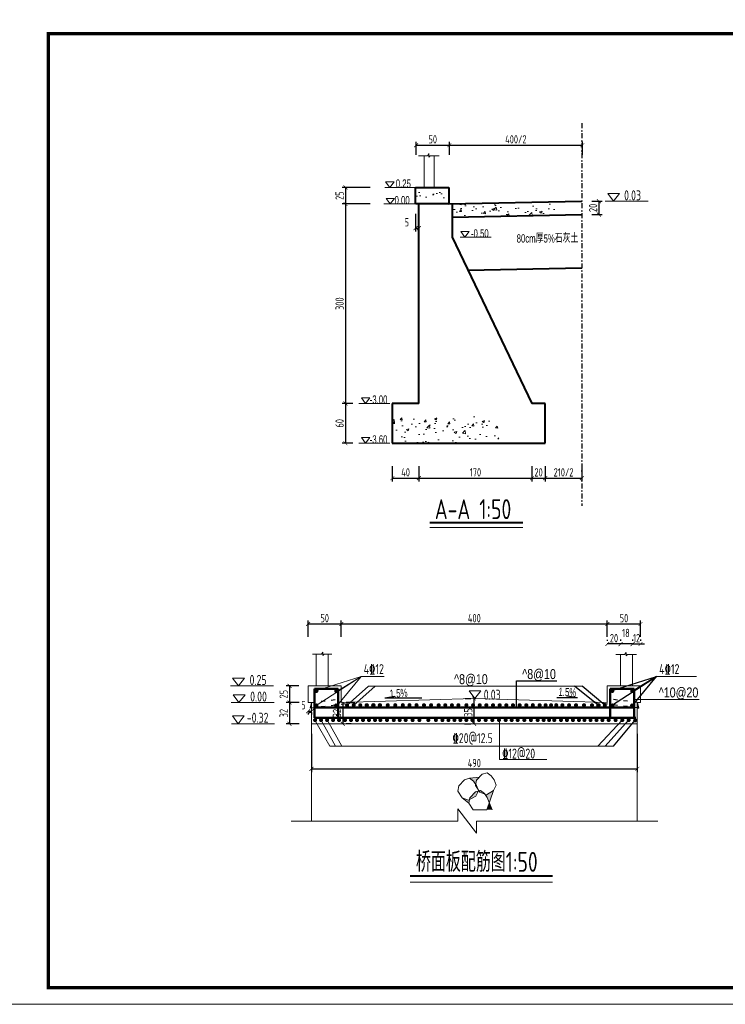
# Model space of a CAD drawing. Header units: inches. Extents: x 97745 to 142261, y 62673 to 100665.
# Tile 43 of 148: x 108033 to 110155, y 70918 to 73880. Entities that reach past the tile are written whole.
import ezdxf

# ---------------------------------------------------------------- set-up
doc = ezdxf.new("R2010")
doc.units = ezdxf.units.IN
doc.header["$MEASUREMENT"] = 0
doc.linetypes.add('ACAD_ISO03W100', pattern=[30, 12, -18])
doc.linetypes.add('DASHDOTX2', pattern=[2, 1, -0.5, 0, -0.5])
doc.layers.get('0').update_dxf_attribs({"lineweight": 15})
for name, color, linetype, lineweight in [('BM1', 7, 'Continuous', 15), ('文字', 7, 'Continuous', 20), ('虚线', 2, 'ACAD_ISO03W100', 25), ('轮廓线', 1, 'Continuous', 40), ('配筋1', 1, 'Continuous', 50)]:
    doc.layers.add(name, color=color, linetype=linetype, lineweight=lineweight)
doc.layers.add('轴线', color=3, linetype='DASHDOTX2')
doc.layers.add('配筋2', color=2, linetype='Continuous')
doc.styles.add('DIM_FONT', font='hztxt_e.shx', dxfattribs={"width": 0.8, "bigfont": 'hztxt.shx'})
doc.styles.add('HZTXT', font='tssdeng.shx', dxfattribs={"width": 0.75, "bigfont": 'hztxt.shx'})
doc.styles.get("Standard").update_dxf_attribs({"font": 'hztxt_e.shx', "width": 0.7, "bigfont": 'hztxt.shx'})
doc.dimstyles.new('3', dxfattribs={"dimtxt": 25, "dimasz": 12, "dimexe": 10, "dimexo": 30, "dimgap": 5, "dimtad": 1, "dimdec": 0, "dimzin": 0, "dimdsep": 46, "dimtxsty": 'HZTXT', "dimblk": 'ARCHTICK', "dimcen": 0, "dimclrt": 7, "dimazin": 2, "dimtfac": 1, "dimtdec": 0, "dimtix": 1, "dimtmove": 2, "dimatfit": 3, "dimfxl": 250, "dimtolj": 1, "dimtzin": 0, "dimarcsym": 0})

# ---------------------------------------------------------------- blocks, each defined once
blk = doc.blocks.new('_ArchTick')
at = {"color": 0, "linetype": 'ByBlock', "const_width": 0.15}
blk.add_lwpolyline([(-0.5, -0.5), (0.5, 0.5)], dxfattribs=at)
blk = doc.blocks.new('*D661')
at = {"color": 0, "lineweight": -2}
for p, q in [((109153.3, 72537), (109153.3, 72490.8)), ((109233.3, 72537), (109233.3, 72490.8)), ((109153.3, 72500.8), (109233.3, 72500.8))]:
    blk.add_line(p, q, dxfattribs=at)
at = {"color": 0, "lineweight": -2, "xscale": 12, "yscale": 12, "zscale": 12, "rotation": 180}
blk.add_blockref('_ArchTick', (109153.3, 72500.8), dxfattribs=at)
at = {"color": 0, "lineweight": -2, "xscale": 12, "yscale": 12, "zscale": 12}
blk.add_blockref('_ArchTick', (109233.3, 72500.8), dxfattribs=at)
at = {"color": 7, "insert": (109193.3, 72518.3), "char_height": 25, "attachment_point": 5, "style": 'HZTXT'}
blk.add_mtext('\\A1;40', dxfattribs=at)
blk = doc.blocks.new('*D662')
at = {"color": 0, "lineweight": -2}
for p, q in [((109233.3, 72537), (109233.3, 72490.8)), ((109573.3, 72537), (109573.3, 72490.8)), ((109233.3, 72500.8), (109573.3, 72500.8))]:
    blk.add_line(p, q, dxfattribs=at)
at = {"color": 0, "lineweight": -2, "xscale": 12, "yscale": 12, "zscale": 12, "rotation": 180}
blk.add_blockref('_ArchTick', (109233.3, 72500.8), dxfattribs=at)
at = {"color": 0, "lineweight": -2, "xscale": 12, "yscale": 12, "zscale": 12}
blk.add_blockref('_ArchTick', (109573.3, 72500.8), dxfattribs=at)
at = {"color": 7, "insert": (109403.3, 72518.3), "char_height": 25, "attachment_point": 5, "style": 'HZTXT'}
blk.add_mtext('\\A1;170', dxfattribs=at)
blk = doc.blocks.new('*D663')
at = {"color": 0, "lineweight": -2}
for p, q in [((109573.3, 72537), (109573.3, 72490.8)), ((109613.3, 72537), (109613.3, 72490.8)), ((109573.3, 72500.8), (109613.3, 72500.8))]:
    blk.add_line(p, q, dxfattribs=at)
at = {"color": 0, "lineweight": -2, "xscale": 12, "yscale": 12, "zscale": 12, "rotation": 180}
blk.add_blockref('_ArchTick', (109573.3, 72500.8), dxfattribs=at)
at = {"color": 0, "lineweight": -2, "xscale": 12, "yscale": 12, "zscale": 12}
blk.add_blockref('_ArchTick', (109613.3, 72500.8), dxfattribs=at)
at = {"color": 7, "insert": (109593.3, 72518.3), "char_height": 25, "attachment_point": 5, "style": 'HZTXT'}
blk.add_mtext('\\A1;20', dxfattribs=at)
blk = doc.blocks.new('*D664')
at = {"color": 0, "lineweight": -2}
for p, q in [((109087.1, 73375.9), (109002.3, 73375.9)), ((109012.3, 73375.9), (109012.3, 73325.9)), ((109087.1, 73325.9), (109002.3, 73325.9))]:
    blk.add_line(p, q, dxfattribs=at)
at = {"color": 0, "lineweight": -2, "xscale": 12, "yscale": 12, "zscale": 12}
for p, rotation in [((109012.3, 73375.9), 90), ((109012.3, 73325.9), 270)]:
    blk.add_blockref('_ArchTick', p, dxfattribs=dict(at, rotation=rotation))
at = {"color": 7, "insert": (108994.8, 73350.9), "char_height": 25, "attachment_point": 5, "rotation": 90, "style": 'HZTXT'}
blk.add_mtext('\\A1;25', dxfattribs=at)
blk = doc.blocks.new('*D665')
at = {"color": 0, "lineweight": -2}
for p, q in [((109034.7, 73325.9), (109002.3, 73325.9)), ((109012.3, 73325.9), (109012.3, 72725.9)), ((109034.7, 72725.9), (109002.3, 72725.9))]:
    blk.add_line(p, q, dxfattribs=at)
at = {"color": 0, "lineweight": -2, "xscale": 12, "yscale": 12, "zscale": 12}
for p, rotation in [((109012.3, 73325.9), 90), ((109012.3, 72725.9), 270)]:
    blk.add_blockref('_ArchTick', p, dxfattribs=dict(at, rotation=rotation))
at = {"color": 7, "insert": (108994.8, 73025.9), "char_height": 25, "attachment_point": 5, "rotation": 90, "style": 'HZTXT'}
blk.add_mtext('\\A1;300', dxfattribs=at)
blk = doc.blocks.new('*D666')
at = {"color": 0, "lineweight": -2}
for p, q in [((109034.7, 72725.9), (109002.3, 72725.9)), ((109012.3, 72725.9), (109012.3, 72605.9)), ((109034.7, 72605.9), (109002.3, 72605.9))]:
    blk.add_line(p, q, dxfattribs=at)
at = {"color": 0, "lineweight": -2, "xscale": 12, "yscale": 12, "zscale": 12}
for p, rotation in [((109012.3, 72725.9), 90), ((109012.3, 72605.9), 270)]:
    blk.add_blockref('_ArchTick', p, dxfattribs=dict(at, rotation=rotation))
at = {"color": 7, "insert": (108994.8, 72665.9), "char_height": 25, "attachment_point": 5, "rotation": 90, "style": 'HZTXT'}
blk.add_mtext('\\A1;60', dxfattribs=at)
blk = doc.blocks.new('三角形')
at = {"layer": '轮廓线', "color": 0, "lineweight": 20}
for p, q in [((24441.9, 199232.1), (24477.5, 199232.1)), ((24459.3, 199208.6), (24441.9, 199232.1)), ((24477.5, 199232.1), (24459.3, 199208.6))]:
    blk.add_line(p, q, dxfattribs=at)
blk = doc.blocks.new('*D699')
at = {"color": 0, "lineweight": -2}
for p, q in [((109753.3, 73334.1), (109784.5, 73334.1)), ((109774.5, 73334.1), (109774.5, 73294.1)), ((109753.3, 73294.1), (109784.5, 73294.1))]:
    blk.add_line(p, q, dxfattribs=at)
at = {"color": 0, "lineweight": -2, "xscale": 12, "yscale": 12, "zscale": 12}
for p, rotation in [((109774.5, 73334.1), 90), ((109774.5, 73294.1), 270)]:
    blk.add_blockref('_ArchTick', p, dxfattribs=dict(at, rotation=rotation))
at = {"color": 7, "insert": (109757, 73314.1), "char_height": 25, "attachment_point": 5, "rotation": 90, "style": 'HZTXT'}
blk.add_mtext('\\A1;20', dxfattribs=at)
blk = doc.blocks.new('*D667')
at = {"color": 0, "lineweight": -2}
for p, q in [((109224.9, 73473.3), (109224.9, 73512.9)), ((109324.9, 73473.3), (109324.9, 73512.9)), ((109224.9, 73502.9), (109324.9, 73502.9))]:
    blk.add_line(p, q, dxfattribs=at)
at = {"color": 0, "lineweight": -2, "xscale": 12, "yscale": 12, "zscale": 12, "rotation": 180}
blk.add_blockref('_ArchTick', (109224.9, 73502.9), dxfattribs=at)
at = {"color": 0, "lineweight": -2, "xscale": 12, "yscale": 12, "zscale": 12}
blk.add_blockref('_ArchTick', (109324.9, 73502.9), dxfattribs=at)
at = {"color": 7, "insert": (109274.9, 73520.4), "char_height": 25, "attachment_point": 5, "style": 'HZTXT'}
blk.add_mtext('\\A1;50', dxfattribs=at)
blk = doc.blocks.new('*D700')
at = {"color": 0, "lineweight": -2}
for p, q in [((109223.3, 73295.9), (109223.3, 73243.3)), ((109233.3, 73295.9), (109233.3, 73243.3)), ((109223.3, 73253.3), (109233.3, 73253.3))]:
    blk.add_line(p, q, dxfattribs=at)
at = {"color": 0, "lineweight": -2, "xscale": 12, "yscale": 12, "zscale": 12, "rotation": 180}
blk.add_blockref('_ArchTick', (109223.3, 73253.3), dxfattribs=at)
at = {"color": 0, "lineweight": -2, "xscale": 12, "yscale": 12, "zscale": 12}
blk.add_blockref('_ArchTick', (109233.3, 73253.3), dxfattribs=at)
at = {"color": 7, "insert": (109197, 73270.8), "char_height": 25, "attachment_point": 5, "style": 'HZTXT'}
blk.add_mtext('\\A1;5', dxfattribs=at)
blk = doc.blocks.new('*D670')
at = {"color": 0, "lineweight": -2}
for p, q in [((109324.9, 73473.3), (109324.9, 73512.9)), ((109724.9, 73473.3), (109724.9, 73512.9)), ((109324.9, 73502.9), (109724.9, 73502.9))]:
    blk.add_line(p, q, dxfattribs=at)
at = {"color": 0, "lineweight": -2, "xscale": 12, "yscale": 12, "zscale": 12, "rotation": 180}
blk.add_blockref('_ArchTick', (109324.9, 73502.9), dxfattribs=at)
at = {"color": 0, "lineweight": -2, "xscale": 12, "yscale": 12, "zscale": 12}
blk.add_blockref('_ArchTick', (109724.9, 73502.9), dxfattribs=at)
at = {"color": 7, "insert": (109524.9, 73520.4), "char_height": 25, "attachment_point": 5, "style": 'HZTXT'}
blk.add_mtext('\\A1;400/2', dxfattribs=at)
blk = doc.blocks.new('*D671')
at = {"color": 0, "lineweight": -2}
for p, q in [((109613.3, 72537), (109613.3, 72490.8)), ((109723.3, 72537), (109723.3, 72490.8)), ((109613.3, 72500.8), (109723.3, 72500.8))]:
    blk.add_line(p, q, dxfattribs=at)
at = {"color": 0, "lineweight": -2, "xscale": 12, "yscale": 12, "zscale": 12, "rotation": 180}
blk.add_blockref('_ArchTick', (109613.3, 72500.8), dxfattribs=at)
at = {"color": 0, "lineweight": -2, "xscale": 12, "yscale": 12, "zscale": 12}
blk.add_blockref('_ArchTick', (109723.3, 72500.8), dxfattribs=at)
at = {"color": 7, "insert": (109668.3, 72518.3), "char_height": 25, "attachment_point": 5, "style": 'HZTXT'}
blk.add_mtext('\\A1;210/2', dxfattribs=at)
blk = doc.blocks.new('*D711')
at = {"color": 0, "lineweight": -2}
for p, q in [((108910, 71731.7), (108910, 71615.9)), ((109890, 71731.7), (109890, 71615.9)), ((108910, 71625.9), (109890, 71625.9))]:
    blk.add_line(p, q, dxfattribs=at)
at = {"color": 0, "lineweight": -2, "xscale": 12, "yscale": 12, "zscale": 12, "rotation": 180}
blk.add_blockref('_ArchTick', (108910, 71625.9), dxfattribs=at)
at = {"color": 0, "lineweight": -2, "xscale": 12, "yscale": 12, "zscale": 12}
blk.add_blockref('_ArchTick', (109890, 71625.9), dxfattribs=at)
at = {"color": 7, "insert": (109400, 71643.4), "char_height": 25, "attachment_point": 5, "style": 'HZTXT'}
blk.add_mtext('\\A1;490', dxfattribs=at)
blk = doc.blocks.new('*D703')
at = {"color": 0, "lineweight": -2}
for p, q in [((109000, 72023.5), (109000, 72072)), ((109000, 72062), (109800, 72062)), ((109800, 72023), (109800, 72072))]:
    blk.add_line(p, q, dxfattribs=at)
at = {"color": 0, "lineweight": -2, "xscale": 12, "yscale": 12, "zscale": 12, "rotation": 180}
blk.add_blockref('_ArchTick', (109000, 72062), dxfattribs=at)
at = {"color": 0, "lineweight": -2, "xscale": 12, "yscale": 12, "zscale": 12}
blk.add_blockref('_ArchTick', (109800, 72062), dxfattribs=at)
at = {"color": 7, "insert": (109400, 72079.5), "char_height": 25, "attachment_point": 5, "style": 'HZTXT'}
blk.add_mtext('\\A1;400', dxfattribs=at)
blk = doc.blocks.new('*D704')
at = {"color": 0, "lineweight": -2}
for p, q in [((109800, 72023.5), (109800, 72072)), ((109800, 72062), (109900, 72062)), ((109900, 72023.5), (109900, 72072))]:
    blk.add_line(p, q, dxfattribs=at)
at = {"color": 0, "lineweight": -2, "xscale": 12, "yscale": 12, "zscale": 12, "rotation": 180}
blk.add_blockref('_ArchTick', (109800, 72062), dxfattribs=at)
at = {"color": 0, "lineweight": -2, "xscale": 12, "yscale": 12, "zscale": 12}
blk.add_blockref('_ArchTick', (109900, 72062), dxfattribs=at)
at = {"color": 7, "insert": (109850, 72079.5), "char_height": 25, "attachment_point": 5, "style": 'HZTXT'}
blk.add_mtext('\\A1;50', dxfattribs=at)
blk = doc.blocks.new('*D712')
at = {"color": 0, "lineweight": -2}
for p, q in [((108900, 71799.2), (108910, 71799.2)), ((108900, 71795.7), (108900, 71789.2)), ((108910, 71795.7), (108910, 71789.2))]:
    blk.add_line(p, q, dxfattribs=at)
at = {"color": 0, "lineweight": -2, "xscale": 12, "yscale": 12, "zscale": 12, "rotation": 180}
blk.add_blockref('_ArchTick', (108900, 71799.2), dxfattribs=at)
at = {"color": 0, "lineweight": -2, "xscale": 12, "yscale": 12, "zscale": 12}
blk.add_blockref('_ArchTick', (108910, 71799.2), dxfattribs=at)
at = {"color": 7, "insert": (108886.2, 71817.8), "char_height": 25, "attachment_point": 5, "style": 'HZTXT'}
blk.add_mtext('\\A1;5', dxfattribs=at)
blk = doc.blocks.new('*D705')
at = {"color": 0, "lineweight": -2}
for p, q in [((108872.6, 71875.7), (108834.1, 71875.7)), ((108844.1, 71875.7), (108844.1, 71825.7)), ((108872.6, 71825.7), (108834.1, 71825.7))]:
    blk.add_line(p, q, dxfattribs=at)
at = {"color": 0, "lineweight": -2, "xscale": 12, "yscale": 12, "zscale": 12}
for p, rotation in [((108844.1, 71875.7), 90), ((108844.1, 71825.7), 270)]:
    blk.add_blockref('_ArchTick', p, dxfattribs=dict(at, rotation=rotation))
at = {"color": 7, "insert": (108826.6, 71850.7), "char_height": 25, "attachment_point": 5, "rotation": 90, "style": 'HZTXT'}
blk.add_mtext('\\A1;25', dxfattribs=at)
blk = doc.blocks.new('*D706')
at = {"color": 0, "lineweight": -2}
for p, q in [((108872.8, 71825.7), (108834.1, 71825.7)), ((108844.1, 71825.7), (108844.1, 71761.7)), ((108872.8, 71761.7), (108834.1, 71761.7))]:
    blk.add_line(p, q, dxfattribs=at)
at = {"color": 0, "lineweight": -2, "xscale": 12, "yscale": 12, "zscale": 12}
for p, rotation in [((108844.1, 71825.7), 90), ((108844.1, 71761.7), 270)]:
    blk.add_blockref('_ArchTick', p, dxfattribs=dict(at, rotation=rotation))
at = {"color": 7, "insert": (108826.6, 71793.7), "char_height": 25, "attachment_point": 5, "rotation": 90, "style": 'HZTXT'}
blk.add_mtext('\\A1;32', dxfattribs=at)
blk = doc.blocks.new('*D707')
at = {"color": 0, "lineweight": -2}
for p, q in [((108900, 72023.5), (108900, 72072)), ((108900, 72062), (109000, 72062)), ((109000, 72023.5), (109000, 72072))]:
    blk.add_line(p, q, dxfattribs=at)
at = {"color": 0, "lineweight": -2, "xscale": 12, "yscale": 12, "zscale": 12, "rotation": 180}
blk.add_blockref('_ArchTick', (108900, 72062), dxfattribs=at)
at = {"color": 0, "lineweight": -2, "xscale": 12, "yscale": 12, "zscale": 12}
blk.add_blockref('_ArchTick', (109000, 72062), dxfattribs=at)
at = {"color": 7, "insert": (108950, 72079.5), "char_height": 25, "attachment_point": 5, "style": 'HZTXT'}
blk.add_mtext('\\A1;50', dxfattribs=at)
blk = doc.blocks.new('*D713')
at = {"color": 0, "lineweight": -2}
for p, q in [((109004.2, 71825.7), (109004.2, 71761.7)), ((109030, 71825.7), (109014.2, 71825.7)), ((109030, 71761.7), (109014.2, 71761.7))]:
    blk.add_line(p, q, dxfattribs=at)
at = {"color": 0, "lineweight": -2, "xscale": 12, "yscale": 12, "zscale": 12}
for p, rotation in [((109004.2, 71825.7), 90), ((109004.2, 71761.7), 270)]:
    blk.add_blockref('_ArchTick', p, dxfattribs=dict(at, rotation=rotation))
at = {"color": 7, "insert": (108986.7, 71793.7), "char_height": 25, "attachment_point": 5, "rotation": 90, "style": 'HZTXT'}
blk.add_mtext('\\A1;32', dxfattribs=at)
blk = doc.blocks.new('*D714')
at = {"color": 0, "lineweight": -2}
for p, q in [((109372.3, 71837.7), (109389.1, 71837.7)), ((109399.1, 71761.7), (109399.1, 71837.7)), ((109370, 71761.7), (109389.1, 71761.7))]:
    blk.add_line(p, q, dxfattribs=at)
at = {"color": 0, "lineweight": -2, "xscale": 12, "yscale": 12, "zscale": 12}
for p, rotation in [((109399.1, 71837.7), 90), ((109399.1, 71761.7), 270)]:
    blk.add_blockref('_ArchTick', p, dxfattribs=dict(at, rotation=rotation))
at = {"color": 7, "insert": (109381.6, 71795.5), "char_height": 25, "attachment_point": 5, "rotation": 90, "style": 'HZTXT'}
blk.add_mtext('\\A1;35', dxfattribs=at)
blk = doc.blocks.new('*D708')
at = {"color": 0, "lineweight": -2}
for p, q in [((109876, 72001.8), (109864, 72001.8)), ((109876, 72015.3), (109876, 72011.8)), ((109876, 72001.8), (109900, 72001.8)), ((109900, 72015.3), (109900, 72011.8)), ((109900, 72001.8), (109912, 72001.8))]:
    blk.add_line(p, q, dxfattribs=at)
at = {"color": 0, "lineweight": -2, "xscale": 12, "yscale": 12, "zscale": 12}
blk.add_blockref('_ArchTick', (109876, 72001.8), dxfattribs=at)
at = {"color": 0, "lineweight": -2, "xscale": 12, "yscale": 12, "zscale": 12, "rotation": 180}
blk.add_blockref('_ArchTick', (109900, 72001.8), dxfattribs=at)
at = {"color": 7, "insert": (109888, 72019.3), "char_height": 25, "attachment_point": 5, "style": 'HZTXT'}
blk.add_mtext('\\A1;12', dxfattribs=at)
blk = doc.blocks.new('*D709')
at = {"color": 0, "lineweight": -2}
for p, q in [((109840, 72015.3), (109840, 72011.8)), ((109876, 72001.8), (109840, 72001.8)), ((109876, 72015.3), (109876, 72011.8))]:
    blk.add_line(p, q, dxfattribs=at)
at = {"color": 0, "lineweight": -2, "xscale": 12, "yscale": 12, "zscale": 12, "rotation": 180}
blk.add_blockref('_ArchTick', (109840, 72001.8), dxfattribs=at)
at = {"color": 0, "lineweight": -2, "xscale": 12, "yscale": 12, "zscale": 12}
blk.add_blockref('_ArchTick', (109876, 72001.8), dxfattribs=at)
at = {"color": 7, "insert": (109856, 72035), "char_height": 25, "attachment_point": 5, "style": 'HZTXT'}
blk.add_mtext('\\A1;18', dxfattribs=at)
blk = doc.blocks.new('*D710')
at = {"color": 0, "lineweight": -2}
for p, q in [((109800, 72014.8), (109800, 72011.8)), ((109840, 72001.8), (109800, 72001.8)), ((109840, 72015.3), (109840, 72011.8))]:
    blk.add_line(p, q, dxfattribs=at)
at = {"color": 0, "lineweight": -2, "xscale": 12, "yscale": 12, "zscale": 12, "rotation": 180}
blk.add_blockref('_ArchTick', (109800, 72001.8), dxfattribs=at)
at = {"color": 0, "lineweight": -2, "xscale": 12, "yscale": 12, "zscale": 12}
blk.add_blockref('_ArchTick', (109840, 72001.8), dxfattribs=at)
at = {"color": 7, "insert": (109820, 72019.3), "char_height": 25, "attachment_point": 5, "style": 'HZTXT'}
blk.add_mtext('\\A1;20', dxfattribs=at)

msp = doc.modelspace()

# ---------------------------------------------------------------- hatches: boundary and pattern name
h = msp.add_hatch()
h.set_pattern_fill('AR-CONC', color=256, scale=10, style=0)
h.set_pattern_definition([(50, (15117.125, -127674.52), (71.726018, -6.275213), [7.5, -82.5]), (355, (15117.125, -127674.52), (-13.875133, 75.219213), [6, -66]), (100.4514, (15123.1, -127675.046), (57.850938, 68.943954), [6.37402, -70.114211]), (46.1842, (15117.125, -127654.52), (106.724105, -16.5519), [11.25, -123.75]), (96.6356, (15126.02, -127655.9), (93.46627, 97.411787), [9.56103, -105.1713]), (351.1842, (15117.12, -127654.52), (93.466195, 97.41186), [9, -99]), (21, (15127.125, -127659.52), (59.690705, -40.261889), [7.5, -82.5]), (326, (15127.125, -127659.52), (24.331533, 72.515005), [6, -66]), (71.4514, (15132.1, -127662.88), (84.022263, 32.25305), [6.37402, -70.114211]), (37.5, (15117.125, -127674.523), (1.2159855, 33.2893854), [0, -65.2, 0, -67, 0, -66.25]), (7.5, (15117.125, -127674.523), (26.306954, 39.441171), [0, -38.2, 0, -63.7, 0, -25.25]), (327.5, (15094.825, -127674.523), (53.3822436, -2.2554872), [0, -25, 0, -78, 0, -103.5]), (317.5, (15084.825, -127674.523), (58.318617, 10.010498), [0, -32.5, 0, -51.8, 0, -73.5])])
h.paths.add_polyline_path([(109223.254, 73375.89), (109223.254, 73325.89), (109233.254, 73325.89), (109323.254, 73325.89), (109323.254, 73375.89)])
h = msp.add_hatch()
h.set_pattern_fill('AR-CONC', color=256, scale=10, style=0)
h.set_pattern_definition([(50, (15117.125, -124704.52), (71.726018, -6.275213), [7.5, -82.5]), (355, (15117.125, -124704.52), (-13.875133, 75.219213), [6, -66]), (100.4514, (15123.1, -124705.046), (57.850938, 68.943954), [6.37402, -70.11421]), (46.1842, (15117.125, -124684.52), (106.724105, -16.5519), [11.25, -123.75]), (96.6356, (15126.02, -124685.9), (93.46627, 97.411787), [9.56103, -105.1713]), (351.1842, (15117.12, -124684.52), (93.466195, 97.41186), [9, -99]), (21, (15127.125, -124689.52), (59.690705, -40.261889), [7.5, -82.5]), (326, (15127.125, -124689.52), (24.331533, 72.515005), [6, -66]), (71.4514, (15132.1, -124692.88), (84.022263, 32.25305), [6.37402, -70.11421]), (37.5, (15117.125, -124704.523), (1.2159855, 33.2893854), [0, -65.2, 0, -67, 0, -66.25]), (7.5, (15117.125, -124704.523), (26.306954, 39.441171), [0, -38.2, 0, -63.7, 0, -25.25]), (327.5, (15094.825, -124704.523), (53.3822436, -2.2554872), [0, -25, 0, -78, 0, -103.5]), (317.5, (15084.825, -124704.523), (58.318617, 10.010498), [0, -32.5, 0, -51.8, 0, -73.5])])
h.paths.add_polyline_path([(109648.174, 73313.754), (109645.391, 73316.331), (109651.837, 73316.331), (109648.174, 73319.165), (109648.174, 73334.109), (109333.254, 73326.143), (109333.254, 73286.143), (109648.174, 73294.109)])
h = msp.add_hatch()
h.set_pattern_fill('AR-CONC', color=256, scale=10, style=0)
h.set_pattern_definition([(50, (15117.125, -124384.52), (71.726018, -6.275213), [7.5, -82.5]), (355, (15117.125, -124384.52), (-13.875133, 75.219213), [6, -66]), (100.4514, (15123.1, -124385.046), (57.850938, 68.943954), [6.37402, -70.11421]), (46.1842, (15117.125, -124364.52), (106.724105, -16.5519), [11.25, -123.75]), (96.6356, (15126.02, -124365.9), (93.46627, 97.411787), [9.56103, -105.1713]), (351.1842, (15117.12, -124364.52), (93.466195, 97.41186), [9, -99]), (21, (15127.125, -124369.52), (59.690705, -40.261889), [7.5, -82.5]), (326, (15127.125, -124369.52), (24.331533, 72.515005), [6, -66]), (71.4514, (15132.1, -124372.88), (84.022263, 32.25305), [6.37402, -70.11421]), (37.5, (15117.125, -124384.523), (1.2159855, 33.2893854), [0, -65.2, 0, -67, 0, -66.25]), (7.5, (15117.125, -124384.523), (26.306954, 39.441171), [0, -38.2, 0, -63.7, 0, -25.25]), (327.5, (15094.825, -124384.523), (53.3822436, -2.2554872), [0, -25, 0, -78, 0, -103.5]), (317.5, (15084.825, -124384.523), (58.318617, 10.010498), [0, -32.5, 0, -51.8, 0, -73.5])])
h.paths.add_polyline_path([(109153.254, 72685.89), (109153.254, 72605.89), (109473.254, 72605.89), (109473.254, 72685.89)])
h = msp.add_hatch(color=256)
h.paths.add_polyline_path([(109458.068, 71561.108), (109445.258, 71524.217), (109438.939, 71539.943), (109432.188, 71549.906), (109436.114, 71548.379)])
h.paths.add_polyline_path([(109385.231, 71532.98), (109386.386, 71538.41), (109403.399, 71556.675), (109411.805, 71559.183), (109409.416, 71554.168), (109404.868, 71544.366)])
h.paths.add_polyline_path([(109416.832, 71555.88), (109414.151, 71559.882), (109418.359, 71561.137), (109430.614, 71552.228), (109432.188, 71549.906)])
h.paths.add_polyline_path([(109406.18, 71576.364), (109410.778, 71564.919), (109403.477, 71575.822), (109404.21, 71579.27)])
h.paths.add_polyline_path([(109397.855, 71588.649), (109385.6, 71597.558), (109415.333, 71600.706), (109406.826, 71591.573), (109404.21, 71579.27)])
h.paths.add_polyline_path([(109382.914, 71531.636), (109385.231, 71532.98), (109383.037, 71522.658), (109363.632, 71539.137)])
msp.add_hatch(color=256).paths.add_polyline_path([(109453.978, 71502.76), (109445.339, 71524.26), (109437.873, 71502.76)])
at = {"layer": '配筋1'}
for points in [[(108931.143, 71860.334, 1), (108918.972, 71860.334, 1)], [(108990.663, 71860.483, 1), (108978.493, 71860.483, 1)], [(109821.143, 71860.546, 1), (109808.972, 71860.546, 1)], [(109880.796, 71860.334, 1), (109868.626, 71860.334, 1)], [(108931.143, 71816.833, 1), (108918.972, 71816.833, 1)], [(108990.372, 71816.833, 1), (108978.201, 71816.833, 1)], [(109023.513, 71817.68, 1), (109011.342, 71817.68, 1)], [(109043.513, 71817.68, 1), (109031.342, 71817.68, 1)], [(109063.059, 71817.68, 1), (109050.888, 71817.68, 1)], [(109082.184, 71817.68, 1), (109070.014, 71817.68, 1)], [(109083.059, 71817.68, 1), (109070.888, 71817.68, 1)], [(109101.73, 71817.68, 1), (109089.559, 71817.68, 1)], [(109103.059, 71817.68, 1), (109090.888, 71817.68, 1)], [(109121.73, 71817.68, 1), (109109.559, 71817.68, 1)], [(109122.446, 71817.68, 1), (109110.275, 71817.68, 1)], [(109145.783, 71817.68, 1), (109133.612, 71817.68, 1)], [(109168.169, 71817.68, 1), (109155.998, 71817.68, 1)], [(109191.06, 71817.68, 1), (109178.889, 71817.68, 1)], [(109211.06, 71817.68, 1), (109198.889, 71817.68, 1)], [(109232.312, 71817.68, 1), (109220.141, 71817.68, 1)], [(109254.582, 71817.68, 1), (109242.412, 71817.68, 1)], [(109276.102, 71817.68, 1), (109263.931, 71817.68, 1)], [(109298.862, 71817.68, 1), (109286.692, 71817.68, 1)], [(109318.664, 71817.68, 1), (109306.494, 71817.68, 1)], [(109338.664, 71817.68, 1), (109326.494, 71817.68, 1)], [(109358.21, 71817.68, 1), (109346.039, 71817.68, 1)], [(109382.359, 71817.68, 1), (109370.189, 71817.68, 1)], [(109402.359, 71817.68, 1), (109390.189, 71817.68, 1)], [(109422.359, 71817.68, 1), (109410.189, 71817.68, 1)], [(109442.359, 71817.68, 1), (109430.189, 71817.68, 1)], [(109462.359, 71817.68, 1), (109450.189, 71817.68, 1)], [(109482.359, 71817.68, 1), (109470.189, 71817.68, 1)], [(109502.359, 71817.68, 1), (109490.189, 71817.68, 1)], [(109522.359, 71817.68, 1), (109510.189, 71817.68, 1)], [(109542.359, 71817.68, 1), (109530.189, 71817.68, 1)], [(109562.359, 71817.68, 1), (109550.189, 71817.68, 1)], [(109582.04, 71817.68, 1), (109569.869, 71817.68, 1)], [(109602.471, 71817.68, 1), (109590.3, 71817.68, 1)], [(109620.348, 71817.68, 1), (109608.177, 71817.68, 1)], [(109636.948, 71817.68, 1), (109624.777, 71817.68, 1)], [(109652.359, 71817.68, 1), (109640.189, 71817.68, 1)], [(109671.031, 71817.68, 1), (109658.86, 71817.68, 1)], [(109691.031, 71817.68, 1), (109678.86, 71817.68, 1)], [(109711.998, 71817.68, 1), (109699.827, 71817.68, 1)], [(109736.034, 71817.68, 1), (109723.864, 71817.68, 1)], [(109759.964, 71817.68, 1), (109747.793, 71817.68, 1)], [(109778.578, 71817.68, 1), (109766.407, 71817.68, 1)], [(109779.964, 71817.68, 1), (109767.793, 71817.68, 1)], [(109798.578, 71817.68, 1), (109786.407, 71817.68, 1)], [(109821.759, 71816.833, 1), (109809.588, 71816.833, 1)], [(109880.601, 71816.833, 1), (109868.43, 71816.833, 1)], [(108927.143, 71772.806, 1), (108914.972, 71772.806, 1)], [(108945.143, 71772.806, 1), (108932.972, 71772.806, 1)], [(108963.277, 71772.806, 1), (108951.107, 71772.806, 1)], [(108981.277, 71772.806, 1), (108969.107, 71772.806, 1)], [(108999.083, 71772.806, 1), (108986.913, 71772.806, 1)], [(109017.083, 71772.806, 1), (109004.913, 71772.806, 1)], [(109035.218, 71772.806, 1), (109023.047, 71772.806, 1)], [(109053.218, 71772.806, 1), (109041.047, 71772.806, 1)], [(109071.404, 71772.806, 1), (109059.233, 71772.806, 1)], [(109089.404, 71772.806, 1), (109077.233, 71772.806, 1)], [(109107.538, 71772.806, 1), (109095.367, 71772.806, 1)], [(109123.57, 71772.806, 1), (109111.399, 71772.806, 1)], [(109143.344, 71772.806, 1), (109131.173, 71772.806, 1)], [(109163.891, 71772.806, 1), (109151.72, 71772.806, 1)], [(109181.697, 71772.806, 1), (109169.526, 71772.806, 1)], [(109199.697, 71772.806, 1), (109187.526, 71772.806, 1)], [(109220.411, 71772.806, 1), (109208.241, 71772.806, 1)], [(109240.996, 71772.806, 1), (109228.825, 71772.806, 1)], [(109267.666, 71772.806, 1), (109255.496, 71772.806, 1)], [(109290.427, 71772.806, 1), (109278.257, 71772.806, 1)], [(109310.229, 71772.806, 1), (109298.059, 71772.806, 1)], [(109328.364, 71772.806, 1), (109316.193, 71772.806, 1)], [(109346.364, 71772.806, 1), (109334.193, 71772.806, 1)], [(109364.17, 71772.806, 1), (109351.999, 71772.806, 1)], [(109382.17, 71772.806, 1), (109369.999, 71772.806, 1)], [(109400.304, 71772.806, 1), (109388.133, 71772.806, 1)], [(109420.304, 71772.806, 1), (109408.133, 71772.806, 1)], [(109440.304, 71772.806, 1), (109428.133, 71772.806, 1)], [(109460.304, 71772.806, 1), (109448.133, 71772.806, 1)], [(109480.304, 71772.806, 1), (109468.133, 71772.806, 1)], [(109500.304, 71772.806, 1), (109488.133, 71772.806, 1)], [(109518.304, 71772.806, 1), (109506.133, 71772.806, 1)], [(109536.49, 71772.806, 1), (109524.319, 71772.806, 1)], [(109556.49, 71772.806, 1), (109544.319, 71772.806, 1)], [(109576.171, 71772.806, 1), (109564, 71772.806, 1)], [(109596.602, 71772.806, 1), (109584.431, 71772.806, 1)], [(109614.479, 71772.806, 1), (109602.308, 71772.806, 1)], [(109631.079, 71772.806, 1), (109618.908, 71772.806, 1)], [(109646.49, 71772.806, 1), (109634.319, 71772.806, 1)], [(109666.586, 71772.806, 1), (109654.415, 71772.806, 1)], [(109684.603, 71772.806, 1), (109672.432, 71772.806, 1)], [(109702.603, 71772.806, 1), (109690.432, 71772.806, 1)], [(109720.737, 71772.806, 1), (109708.566, 71772.806, 1)], [(109737.38, 71772.806, 1), (109725.209, 71772.806, 1)], [(109755.515, 71772.806, 1), (109743.344, 71772.806, 1)], [(109773.515, 71772.806, 1), (109761.344, 71772.806, 1)], [(109791.321, 71772.806, 1), (109779.15, 71772.806, 1)], [(109810.108, 71772.806, 1), (109797.937, 71772.806, 1)], [(109830.886, 71772.806, 1), (109818.715, 71772.806, 1)], [(109851.103, 71772.806, 1), (109838.933, 71772.806, 1)], [(109870.393, 71772.806, 1), (109858.222, 71772.806, 1)], [(109889.627, 71772.032, 1), (109877.457, 71772.032, 1)]]:
    msp.add_hatch(color=256, dxfattribs=at).paths.add_polyline_path(points)

# ---------------------------------------------------------------- linework, layer by layer
for p, q in [((109249.237, 73471.212), (109232.556, 73471.212)), ((109232.556, 73471.212), (109258.95, 73471.212)), ((109249.237, 73375.89), (109249.237, 73471.212)), ((109258.95, 73471.212), (109263.41, 73477.374)), ((109263.41, 73477.374), (109263.41, 73467.119)), ((109263.41, 73467.119), (109267.622, 73471.212)), ((109267.622, 73471.212), (109294.142, 73471.212)), ((109279.237, 73375.89), (109279.237, 73471.212)), ((109224.548, 73375.89), (109131.28, 73375.89)), ((109220.857, 73325.89), (109127.59, 73325.89)), ((109450.605, 73225.89), (109357.338, 73225.89)), ((109146.181, 72725.89), (109052.914, 72725.89)), ((109146.181, 72605.89), (109052.914, 72605.89)), ((109265.843, 72352.15), (109545.523, 72352.15)), ((108913.778, 71971.042), (108940.171, 71971.042)), ((108923.972, 71875.72), (108923.972, 71971.042)), ((108940.171, 71971.042), (108944.632, 71977.204)), ((108944.632, 71977.204), (108944.632, 71966.949)), ((108944.632, 71966.949), (108948.844, 71971.042)), ((108948.844, 71971.042), (108971.364, 71971.042)), ((108959.972, 71875.72), (108959.972, 71971.042)), ((109825.734, 71970.494), (109852.128, 71970.494)), ((109845.972, 71970.494), (109833.291, 71970.494)), ((109839.972, 71875.72), (109839.972, 71970.494)), ((109852.128, 71970.494), (109856.588, 71976.656)), ((109856.588, 71976.656), (109856.588, 71966.401)), ((109856.588, 71966.401), (109860.8, 71970.494)), ((109860.8, 71970.494), (109887.32, 71970.494)), ((109875.972, 71875.72), (109875.972, 71970.494)), ((108899.972, 71825.72), (108899.972, 71875.72)), ((108899.972, 71875.72), (108999.972, 71875.72)), ((108999.972, 71875.72), (108999.972, 71825.72)), ((109899.972, 71875.72), (109799.972, 71875.72)), ((109799.972, 71875.72), (109799.972, 71825.72)), ((109899.972, 71825.72), (109899.972, 71875.72)), ((108909.972, 71825.72), (108899.972, 71825.72)), ((108909.972, 71755.72), (108909.972, 71825.72)), ((108999.972, 71825.72), (109399.972, 71837.72)), ((109399.972, 71837.72), (109799.972, 71825.72)), ((109889.972, 71755.72), (109889.972, 71825.72)), ((109889.972, 71825.72), (109899.972, 71825.72)), ((108909.972, 71761.72), (109889.972, 71761.72)), ((108909.972, 71761.72), (108909.972, 71468.931)), ((109889.972, 71761.72), (109889.972, 71468.931)), ((109423.84, 71609.839), (109438.8, 71614.301)), ((109438.8, 71614.301), (109451.055, 71605.392)), ((109353.626, 71574.831), (109370.64, 71593.096)), ((109370.64, 71593.096), (109385.6, 71597.558)), ((109415.333, 71600.706), (109385.6, 71597.558)), ((109385.6, 71597.558), (109397.855, 71588.649)), ((109397.855, 71588.649), (109406.18, 71576.364)), ((109403.477, 71575.822), (109406.826, 71591.573)), ((109406.826, 71591.573), (109423.84, 71609.839)), ((109451.055, 71605.392), (109459.38, 71593.106)), ((109459.38, 71593.106), (109465.699, 71577.38)), ((109350.277, 71559.079), (109353.626, 71574.831)), ((109363.632, 71539.137), (109350.277, 71559.079)), ((109386.386, 71538.41), (109403.399, 71556.675)), ((109403.399, 71556.675), (109418.359, 71561.137)), ((109416.832, 71555.88), (109403.477, 71575.822)), ((109409.416, 71554.168), (109404.868, 71544.366)), ((109406.18, 71576.364), (109412.499, 71560.638)), ((109412.499, 71560.638), (109409.416, 71554.168)), ((109436.114, 71548.379), (109416.832, 71555.88)), ((109418.359, 71561.137), (109430.614, 71552.228)), ((109458.068, 71561.108), (109436.114, 71548.379)), ((109458.068, 71561.108), (109437.792, 71502.716)), ((109462.616, 71570.91), (109458.068, 71561.108)), ((109465.699, 71577.38), (109462.616, 71570.91)), ((109383.037, 71522.658), (109363.632, 71539.137)), ((109382.914, 71531.636), (109363.632, 71539.137)), ((109404.868, 71544.366), (109382.914, 71531.636)), ((109383.037, 71522.658), (109386.386, 71538.41)), ((109430.614, 71552.228), (109438.939, 71539.943)), ((109438.939, 71539.943), (109453.897, 71502.716)), ((109350.726, 71468.931), (109350.726, 71505.693)), ((109350.726, 71505.693), (109406.675, 71432.251)), ((109396.472, 71502.76), (109383.118, 71522.702)), ((109396.472, 71502.76), (109437.873, 71502.76)), ((108849.094, 71468.931), (109350.726, 71468.931)), ((109406.675, 71468.931), (109951.703, 71468.931)), ((109406.675, 71432.251), (109406.675, 71468.931)), ((109206.695, 71284.934), (109509.095, 71284.934)), ((109509.095, 71284.934), (109635.23, 71284.934))]:
    msp.add_line(p, q)
at = {"lineweight": -3}
for p, q in [((108909.972, 71825.72), (108906.381, 71809.148)), ((109130.819, 71839.464), (109160.509, 71845.269)), ((109130.819, 71839.464), (109242.176, 71839.464)), ((109709.827, 71839.464), (109648.471, 71839.464)), ((109709.827, 71839.464), (109680.138, 71845.269)), ((109889.972, 71825.72), (109893.563, 71809.148)), ((108911.379, 71795.896), (108903.29, 71794.886)), ((108911.379, 71809.772), (108906.381, 71809.148)), ((109890.271, 71809.559), (109893.563, 71809.148))]:
    msp.add_line(p, q, dxfattribs=at)
at = {"layer": 'BM1', "const_width": 1}
msp.add_lwpolyline([(107951.098, 73918.339), (112193.926, 73918.339), (112193.926, 70918.036), (107951.098, 70918.036), (107951.098, 73918.339)], dxfattribs=at)
at = {"layer": 'BM1'}
msp.add_lwpolyline([(107951.098, 73918.339), (112193.926, 73918.339), (112193.926, 70918.036), (107951.098, 70918.036)], close=True, dxfattribs=at)
at = {"layer": 'BM1', "color": 0, "linetype": 'Continuous', "const_width": 9.999}
msp.add_lwpolyline([(108118.942, 70968.031), (108118.942, 73838.038), (112143.932, 73838.038), (112143.932, 70968.031)], close=True, dxfattribs=at)
at = {"layer": '文字', "ltscale": 0.5}
for p, q in [((109922.339, 73334.109), (109793.206, 73334.109)), ((108926.081, 71861.647), (109059.586, 71904.428)), ((108927.005, 71818.304), (109059.586, 71904.428)), ((108983.142, 71811.919), (109059.586, 71904.428)), ((109059.586, 71904.428), (108986.336, 71859.18)), ((109059.586, 71904.428), (109129.08, 71904.428)), ((109948.255, 71904.428), (110067.75, 71904.428)), ((108795.859, 71875.72), (108666.726, 71875.72)), ((109017.372, 71818.177), (109081.296, 71875.172)), ((109037.525, 71817.548), (109102.079, 71875.172)), ((109081.296, 71875.172), (109724.447, 71875.172)), ((108797.646, 71825.72), (108668.514, 71825.72)), ((109880.972, 71834.45), (110076.282, 71834.45)), ((108799.162, 71761.72), (108670.03, 71761.72)), ((108920.348, 71772.766), (108965.773, 71693.845)), ((108939.088, 71772.64), (108982.986, 71693.845)), ((108957.053, 71773.088), (109001.698, 71693.845)), ((109476.189, 71779.699), (109476.189, 71654.014)), ((108965.773, 71693.845), (109818.115, 71693.845)), ((109476.189, 71654.014), (109618.301, 71654.014))]:
    msp.add_line(p, q, dxfattribs=at)
at = {"layer": '虚线', "lineweight": -3}
for p, q in [((108909.972, 71825.72), (108999.972, 71836.956)), ((108909.972, 71809.596), (109044.48, 71826.388)), ((109889.972, 71809.596), (109755.464, 71826.388)), ((109889.972, 71825.72), (109799.972, 71836.956))]:
    msp.add_line(p, q, dxfattribs=at)
at = {"layer": '轮廓线'}
for p, q in [((109223.254, 73325.89), (109223.254, 73375.89)), ((109223.254, 73375.89), (109323.254, 73375.89)), ((109323.254, 73375.89), (109323.254, 73325.89)), ((109323.254, 73325.89), (109723.254, 73334.075)), ((109323.254, 73325.89), (109223.254, 73325.89)), ((109233.254, 72725.89), (109233.254, 73325.89)), ((109333.254, 73325.89), (109333.254, 73225.89)), ((109333.254, 73286.143), (109723.254, 73294.075)), ((109333.254, 73225.89), (109573.254, 72725.89)), ((109380.8, 73126.834), (109723.254, 73134.054)), ((109153.254, 72725.89), (109153.254, 72605.89)), ((109233.254, 72725.89), (109153.254, 72725.89)), ((109613.254, 72725.89), (109573.254, 72725.89)), ((109613.254, 72605.89), (109613.254, 72725.89)), ((109153.254, 72605.89), (109613.254, 72605.89)), ((109265.843, 72367.735), (109545.523, 72367.735)), ((109206.695, 71304.206), (109509.095, 71304.206)), ((109509.095, 71304.206), (109635.23, 71304.206))]:
    msp.add_line(p, q, dxfattribs=at)
at = {"layer": '轴线', "ltscale": 15}
msp.add_line((109723.254, 73568.667), (109723.254, 72418.012), dxfattribs=at)
at = {"layer": '配筋1'}
for p, q in [((108918.972, 71825.72), (108918.972, 71866.72)), ((108918.972, 71866.72), (108990.972, 71866.72)), ((108990.972, 71866.72), (108990.972, 71779.699)), ((109808.972, 71825.72), (109808.972, 71866.72)), ((109808.972, 71866.72), (109880.972, 71866.72)), ((109880.972, 71866.72), (109880.972, 71779.699)), ((108918.972, 71825.72), (108918.972, 71779.699)), ((109808.972, 71825.72), (109808.972, 71779.699)), ((108918.972, 71810.748), (108918.972, 71805.748)), ((108918.972, 71810.748), (109880.972, 71810.748)), ((109880.972, 71810.748), (109880.972, 71805.748)), ((108918.972, 71779.699), (109885.636, 71779.699))]:
    msp.add_line(p, q, dxfattribs=at)
at = {"layer": '配筋2'}
for p, q in [((109526.436, 71810.748), (109526.436, 71891.041)), ((109526.436, 71891.041), (109648.438, 71891.041)), ((109814.751, 71861.647), (109948.255, 71904.428)), ((109815.675, 71818.304), (109948.255, 71904.428)), ((109871.811, 71811.919), (109948.255, 71904.428)), ((109948.255, 71904.428), (109875.006, 71859.18)), ((109772.266, 71817.369), (109701.631, 71875.172)), ((109792.582, 71817.681), (109724.447, 71875.172)), ((109845.101, 71772.482), (109771.493, 71693.845)), ((109863.757, 71772.855), (109793.004, 71693.845)), ((109818.115, 71693.845), (109883.906, 71772.482))]:
    msp.add_line(p, q, dxfattribs=at)

# ---------------------------------------------------------------- block references
at = {"xscale": 0.7200000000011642, "yscale": 0.7200000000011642, "zscale": 0.7200000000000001}
for p in [(91535.022, -70054.267), (91536.331, -70104.267), (91761.079, -70204.267), (91462.374, -70704.267), (91462.374, -70824.267)]:
    msp.add_blockref('三角形', p, dxfattribs=at)
at = {"layer": '轮廓线', "color": 0}
for p in [(85359.228, -125874.443), (84231.153, -127332.832), (84942.493, -127370.876), (84232.941, -127382.832), (84230.357, -127446.832)]:
    msp.add_blockref('三角形', p, dxfattribs=at)

# ---------------------------------------------------------------- texts
at = {"width": 0.7}
for s, p in [('0.25', (109163.747, 73374.767)), ('0.00', (109160.057, 73324.767)), ('-0.50', (109389.805, 73224.767)), ('80cm厚5%%%石灰土', (109527.318, 73209.707)), ('-3.00', (109085.381, 72724.767)), ('-3.60', (109085.381, 72604.767))]:
    msp.add_text(s, height=25, dxfattribs=at).set_placement(p)
at = {"style": 'HZTXT', "width": 0.75}
msp.add_text('0.03', height=30, dxfattribs=at).set_placement((109428.315, 71834.22))
at = {"char_height": 25, "width": 140.40668}
for insert, attachment_point, rotation in [((109144.661, 71864.093), 1, 4.19492), ((109707.049, 71868.234), 3, 357.478194)]:
    msp.add_mtext('1.5%', dxfattribs=dict(at, insert=insert, attachment_point=attachment_point, rotation=rotation))
at = {"layer": '文字', "ltscale": 0.5, "style": 'HZTXT', "width": 0.75}
for s, p in [('0.03', (109850.498, 73336.94)), ('4%%13212', (109067.259, 71911.258)), ('4%%13212', (109955.929, 71911.258)), ('0.25', (108724.017, 71878.552)), ('0.00', (108725.805, 71828.552)), ('-0.32', (108715.664, 71764.95)), ('%%13220@12.5', (109334.05, 71703.415)), ('%%13212@20', (109483.395, 71657.035))]:
    msp.add_text(s, height=30, dxfattribs=at).set_placement(p)
at = {"layer": '文字'}
for s, height, style, width, p in [('A-A 1:50', 60, 'HZTXT', 0.75, (109281.184, 72377.491)), ('^ 8@10', 30, 'DIM_FONT', 0.8, (109339.061, 71880.955)), ('^ 8@10', 30, 'DIM_FONT', 0.8, (109544.09, 71896.253)), ('^ 10@20', 30, 'DIM_FONT', 0.8, (109954.639, 71840.974)), ('桥面板配筋图1:50', 60, 'HZTXT', 0.75, (109224.396, 71316.197))]:
    msp.add_text(s, height=height, dxfattribs=dict(at, style=style, width=width)).set_placement(p)

# ---------------------------------------------------------------- dimensions: what is measured, and where the dimension line sits
for base, p1, p2, text, picture, middle in [((109324.899, 73502.928), (109224.899, 73443.324), (109324.899, 73443.324), '50', '*D667', (109274.899, 73520.428)), ((109724.899, 73502.928), (109324.899, 73443.324), (109724.899, 73443.324), '400/2', '*D670', (109524.899, 73520.428)), ((109723.254, 72500.817), (109613.254, 72567.017), (109723.254, 72567.017), '210/2', '*D671', (109668.254, 72518.317)), ((108999.972, 72061.97), (108899.972, 71993.523), (108999.972, 71993.523), '50', '*D707', (108949.972, 72079.47)), ((109899.972, 72061.97), (109799.972, 71993.523), (109899.972, 71993.523), '50', '*D704', (109849.972, 72079.47)), ((109799.972, 72001.846), (109839.972, 71985.343), (109799.972, 71984.795), '20', '*D710', (109819.972, 72019.346)), ((109899.972, 72001.846), (109875.972, 71985.343), (109899.972, 71985.343), '12', '*D708', (109887.972, 72019.346))]:
    dim = msp.add_linear_dim(base=base, p1=p1, p2=p2, text=text, dimstyle='3', override={"dimlfac": 0.5})
    dim.commit()
    dim.dimension.update_dxf_attribs({"geometry": picture, "text_midpoint": middle})
for base, p1, p2, picture, middle in [((109012.311, 73325.89), (109117.101, 73375.89), (109117.101, 73325.89), '*D664', (108994.811, 73350.89)), ((109012.311, 72725.89), (109064.706, 73325.89), (109064.706, 72725.89), '*D665', (108994.811, 73025.89)), ((109012.311, 72605.89), (109064.706, 72725.89), (109064.706, 72605.89), '*D666', (108994.811, 72665.89)), ((108844.117, 71825.72), (108902.587, 71875.72), (108902.587, 71825.72), '*D705', (108826.617, 71850.72)), ((108844.117, 71761.72), (108902.805, 71825.72), (108902.805, 71761.72), '*D706', (108826.617, 71793.72))]:
    dim = msp.add_linear_dim(base=base, p1=p1, p2=p2, angle=90, dimstyle='3', override={"dimlfac": 0.5})
    dim.commit()
    dim.dimension.update_dxf_attribs({"geometry": picture, "text_midpoint": middle})
dim = msp.add_aligned_dim(p1=(109723.254, 73334.075), p2=(109723.254, 73294.075), distance=51.247, dimstyle='3', override={"dimlfac": 0.5})
dim.commit()
dim.dimension.update_dxf_attribs({"geometry": '*D699', "text_midpoint": (109757.001, 73314.075)})
dim = msp.add_linear_dim(base=(109233.254, 73253.326), p1=(109223.254, 73325.89), p2=(109233.254, 73325.89), dimstyle='3', override={"dimlfac": 0.5})
dim.commit()
dim.dimension.update_dxf_attribs({"geometry": '*D700', "text_midpoint": (109197.044, 73270.826), "dimtype": 160})
for base, p1, p2, picture, middle in [((109233.254, 72500.817), (109153.254, 72567.017), (109233.254, 72567.017), '*D661', (109193.254, 72518.317)), ((109573.254, 72500.817), (109233.254, 72567.017), (109573.254, 72567.017), '*D662', (109403.254, 72518.317)), ((109613.254, 72500.817), (109573.254, 72567.017), (109613.254, 72567.017), '*D663', (109593.254, 72518.317)), ((109799.972, 72061.97), (108999.972, 71993.523), (109799.972, 71992.975), '*D703', (109399.972, 72079.47)), ((109889.972, 71625.907), (108909.972, 71761.72), (109889.972, 71761.72), '*D711', (109399.972, 71643.407))]:
    dim = msp.add_linear_dim(base=base, p1=p1, p2=p2, dimstyle='3', override={"dimlfac": 0.5})
    dim.commit()
    dim.dimension.update_dxf_attribs({"geometry": picture, "text_midpoint": middle})
for base, p1, p2, text, picture, middle in [((109839.972, 72001.846), (109875.972, 71985.343), (109839.972, 71985.343), '18', '*D709', (109855.972, 72034.957)), ((108909.972, 71799.222), (108899.972, 71825.72), (108909.972, 71825.72), '5', '*D712', (108886.246, 71817.789))]:
    dim = msp.add_linear_dim(base=base, p1=p1, p2=p2, text=text, dimstyle='3', override={"dimlfac": 0.5})
    dim.commit()
    dim.dimension.update_dxf_attribs({"geometry": picture, "text_midpoint": middle, "dimtype": 160})
dim = msp.add_linear_dim(base=(109004.176, 71761.72), p1=(108999.972, 71825.72), p2=(108999.972, 71761.72), angle=90, dimstyle='3', override={"dimlfac": 0.5})
dim.commit()
dim.dimension.update_dxf_attribs({"geometry": '*D713', "text_midpoint": (108986.676, 71793.72), "dimtype": 160})
dim = msp.add_linear_dim(base=(109399.123, 71837.652), p1=(109399.972, 71761.72), p2=(109402.25, 71837.652), angle=90, text='35', dimstyle='3', override={"dimlfac": 0.5})
dim.commit()
dim.dimension.update_dxf_attribs({"geometry": '*D714', "text_midpoint": (109381.623, 71795.529), "dimtype": 160})

doc.saveas('drawing.dxf')
